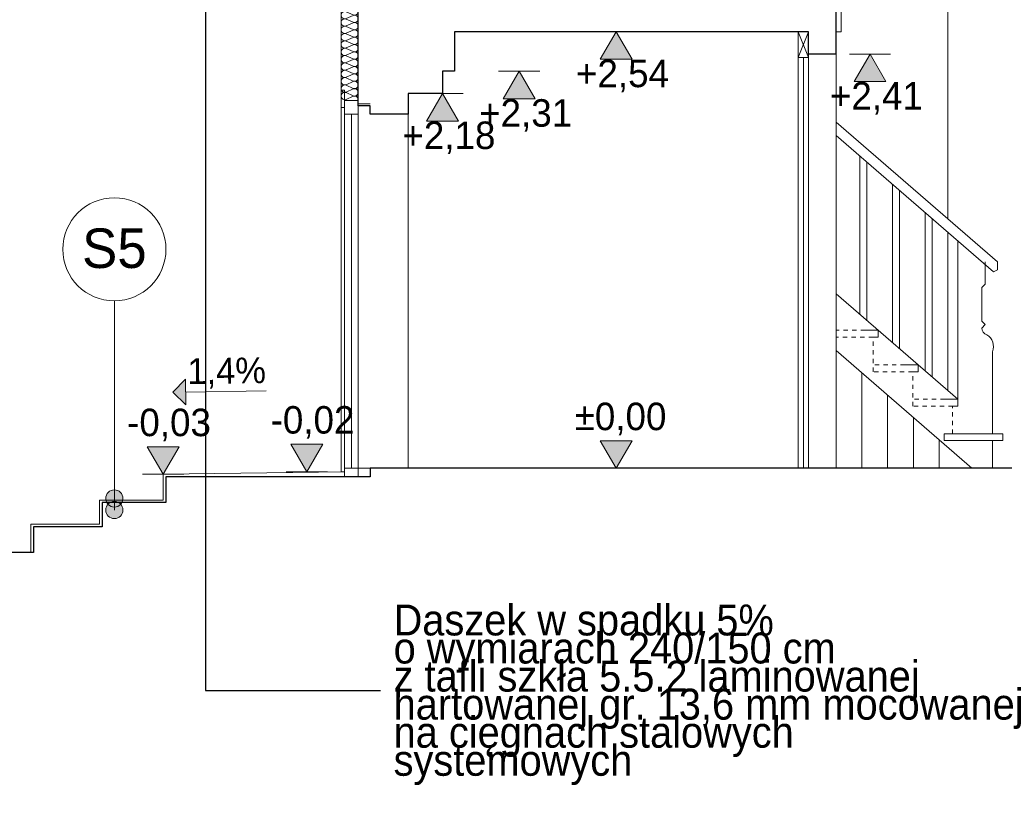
# Model space of a CAD drawing. Extents: x -723047 to -356759, y -30024 to 53940.
# Tile 59 of 121: x -613000 to -607271, y -14262 to -9719. Entities that reach past the tile are written whole.
import ezdxf

# ---------------------------------------------------------------- set-up
doc = ezdxf.new("R2010")
doc.units = 0
doc.header["$MEASUREMENT"] = 0
doc.linetypes.add('Hidden Line', pattern=[50, 25, -25])
for name, color, linetype, lineweight in [('Arch drzwi_Nr_Pióra__10', 134, 'Continuous', 18), ('Arch opisy_Nr_Pióra__1', 7, 'Continuous', 25), ('Arch opisy_Nr_Pióra__21', 7, 'Continuous', 9), ('Arch wykończenie_Nr_Pióra__21', 7, 'Continuous', 9), ('INWENT KONST. DREWNIANA_Nr_Pióra__1', 7, 'Continuous', 25), ('INWENT RURY SPUSTOWE_Nr_Pióra__21', 7, 'Continuous', 9), ('INWENT TEREN_Nr_Pióra__1', 7, 'Continuous', 25), ('INWENT WYMIARY_Nr_Pióra__21', 7, 'Continuous', 9), ('INWENT. DRZWI_Nr_Pióra__5', 7, 'Continuous', 13), ('INWENT.ŚCIANY_Nr_Pióra__21', 7, 'Continuous', 9), ('INWENT.ŚCIANY_Nr_Pióra__5', 7, 'Continuous', 13), ('Istniejące schody_Nr_Pióra__1', 7, 'Continuous', 25), ('Istniejące schody_Nr_Pióra__21', 7, 'Continuous', 9)]:
    doc.layers.add(name, color=color, linetype=linetype, lineweight=lineweight)
for name, color, linetype in [('Arch opisy', 7, 'Continuous'), ('Inwent Izolacje', 7, 'Continuous'), ('INWENT RURY SPUSTOWE', 7, 'Continuous'), ('INWENT WYMIARY', 7, 'Continuous')]:
    doc.layers.add(name, color=color, linetype=linetype)
doc.layers.add('Inwent Izolacje_Nr_Pióra__2', color=7, linetype='Continuous', lineweight=13, true_color=0x7f7f7f)
doc.layers.add('INWENT.ŚCIANY_Nr_Pióra__3', color=7, linetype='Continuous', lineweight=13, true_color=0xff6600)
doc.styles.add('GENERATED_STYLE_2', font='txt')
doc.styles.add('GENERATED_STYLE_4', font='txt')
doc.dimstyles.new('GENERATED_STYLE__9', dxfattribs={"dimtxt": 0.18, "dimasz": 109.44, "dimexe": 0.18, "dimexo": 0.0625, "dimgap": 0.09, "dimtad": 0, "dimtih": 1, "dimtoh": 1, "dimdec": 4, "dimzin": 0, "dimdsep": 46, "dimcen": 0.09, "dimadec": 0, "dimazin": 0, "dimtfac": 1, "dimtdec": 4, "dimtmove": 0, "dimatfit": 3, "dimldrblk": 'ARROWHEAD_11', "dimfxl": 0, "dimtolj": 1, "dimtzin": 0, "dimarcsym": 0})

# ---------------------------------------------------------------- blocks, each defined once
blk = doc.blocks.new('Izolacja cieplna 14_262', base_point=(-611030.2, -8559.6))
at = {"layer": 'Inwent Izolacje_Nr_Pióra__2', "linetype": 'Continuous'}
for p, q in [((-611100.4, -8561.4), (-611060, -8579.2)), ((-611060, -8582.8), (-611100.4, -8600.6)), ((-611100.4, -8604.2), (-611060, -8622)), ((-611060, -8625.6), (-611100.4, -8643.3)), ((-611100.4, -8646.9), (-611060, -8664.7)), ((-611060, -8668.3), (-611100.4, -8686.1)), ((-611100.4, -8689.7), (-611060, -8707.5)), ((-611060, -8711.1), (-611100.4, -8728.9)), ((-611100.4, -8732.5), (-611060, -8750.3)), ((-611060, -8753.8), (-611100.4, -8771.6)), ((-611100.4, -8775.2), (-611060, -8793)), ((-611060, -8796.6), (-611100.4, -8814.4)), ((-611100.4, -8818), (-611060, -8835.8)), ((-611060, -8839.4), (-611100.4, -8857.2)), ((-611100.4, -8860.8), (-611060, -8878.5)), ((-611060, -8882.1), (-611100.4, -8899.9)), ((-611100.4, -8903.5), (-611060, -8921.3)), ((-611060, -8924.9), (-611100.4, -8942.7)), ((-611100.4, -8946.3), (-611060, -8964.1)), ((-611060, -8967.7), (-611100.4, -8985.4)), ((-611100.4, -8989), (-611060, -9006.8)), ((-611060, -9010.4), (-611100.4, -9028.2)), ((-611100.4, -9031.8), (-611060, -9049.6)), ((-611060, -9053.2), (-611100.4, -9071)), ((-611100.4, -9074.6), (-611060, -9092.4)), ((-611060, -9095.9), (-611100.4, -9113.7)), ((-611100.4, -9117.3), (-611060, -9135.1)), ((-611060, -9138.7), (-611100.4, -9156.5)), ((-611100.4, -9160.1), (-611060, -9177.9)), ((-611060, -9181.5), (-611100.4, -9199.3)), ((-611100.4, -9202.9), (-611060, -9220.6)), ((-611060, -9224.2), (-611100.4, -9242)), ((-611100.4, -9245.6), (-611060, -9263.4)), ((-611060, -9267), (-611100.4, -9284.8)), ((-611100.4, -9288.4), (-611060, -9306.2)), ((-611060, -9309.8), (-611100.4, -9327.6)), ((-611100.4, -9331.1), (-611060, -9348.9)), ((-611060, -9352.5), (-611100.4, -9370.3)), ((-611100.4, -9373.9), (-611060, -9391.7)), ((-611060, -9395.3), (-611100.4, -9413.1)), ((-611100.4, -9416.7), (-611060, -9434.5)), ((-611060, -9438.1), (-611100.4, -9455.8)), ((-611100.4, -9459.4), (-611060, -9477.2)), ((-611060, -9480.8), (-611100.4, -9498.6)), ((-611100.4, -9502.2), (-611060, -9520)), ((-611060, -9523.6), (-611100.4, -9541.4)), ((-611100.4, -9545), (-611060, -9562.8)), ((-611060, -9566.3), (-611100.4, -9584.1)), ((-611100.4, -9587.7), (-611060, -9605.5)), ((-611060, -9609.1), (-611100.4, -9626.9)), ((-611100.4, -9630.5), (-611060, -9648.3)), ((-611060, -9651.9), (-611100.4, -9669.7)), ((-611100.4, -9673.3), (-611060, -9691)), ((-611060, -9694.6), (-611100.4, -9712.4)), ((-611100.4, -9716), (-611060, -9733.8)), ((-611060, -9737.4), (-611100.4, -9755.2)), ((-611100.4, -9758.8), (-611060, -9776.6)), ((-611060, -9780.2), (-611100.4, -9797.9)), ((-611100.4, -9801.5), (-611060, -9819.3)), ((-611060, -9822.9), (-611100.4, -9840.7)), ((-611100.4, -9844.3), (-611060, -9862.1)), ((-611060, -9865.7), (-611100.4, -9883.5)), ((-611100.4, -9887.1), (-611060, -9904.9)), ((-611060, -9908.4), (-611100.4, -9926.2)), ((-611100.4, -9929.8), (-611060, -9947.6)), ((-611060, -9951.2), (-611100.4, -9969)), ((-611100.4, -9972.6), (-611060, -9990.4)), ((-611060, -9994), (-611100.4, -10011.8)), ((-611100.4, -10015.4), (-611060, -10033.1)), ((-611060, -10036.7), (-611100.4, -10054.5)), ((-611100.4, -10058.1), (-611060, -10075.9)), ((-611060, -10079.5), (-611100.4, -10097.3)), ((-611100.4, -10100.9), (-611060, -10118.7)), ((-611060, -10122.3), (-611100.4, -10140.1)), ((-611100.4, -10143.6), (-611060, -10161.4)), ((-611060, -10165), (-611100.4, -10182.8))]:
    blk.add_line(p, q, dxfattribs=at)
for centre, start_param, end_param in [((-611108.9, -8581), 2.728799, 6.695979), ((-611051.5, -8559.6), 5.870392, 7.853982), ((-611051.5, -8602.4), 5.870392, 9.837571), ((-611108.9, -8623.8), 2.728799, 6.695979), ((-611108.9, -8666.5), 2.728799, 6.695979), ((-611051.5, -8645.1), 5.870392, 9.837571), ((-611108.9, -8709.3), 2.728799, 6.695979), ((-611051.5, -8687.9), 5.870392, 9.837571), ((-611051.5, -8730.7), 5.870392, 9.837571), ((-611108.9, -8752), 2.728799, 6.695979), ((-611051.5, -8773.4), 5.870392, 9.837571), ((-611108.9, -8794.8), 2.728799, 6.695979), ((-611108.9, -8837.6), 2.728799, 6.695979), ((-611051.5, -8816.2), 5.870392, 9.837571), ((-611108.9, -8880.3), 2.728799, 6.695979), ((-611051.5, -8859), 5.870392, 9.837571), ((-611051.5, -8901.7), 5.870392, 9.837571), ((-611108.9, -8923.1), 2.728799, 6.695979), ((-611051.5, -8944.5), 5.870392, 9.837571), ((-611108.9, -8965.9), 2.728799, 6.695979), ((-611108.9, -9008.6), 2.728799, 6.695979), ((-611051.5, -8987.2), 5.870392, 9.837571), ((-611108.9, -9051.4), 2.728799, 6.695979), ((-611051.5, -9030), 5.870392, 9.837571), ((-611051.5, -9072.8), 5.870392, 9.837571), ((-611108.9, -9094.2), 2.728799, 6.695979), ((-611051.5, -9115.5), 5.870392, 9.837571), ((-611108.9, -9136.9), 2.728799, 6.695979), ((-611108.9, -9179.7), 2.728799, 6.695979), ((-611051.5, -9158.3), 5.870392, 9.837571), ((-611108.9, -9222.4), 2.728799, 6.695979), ((-611051.5, -9201.1), 5.870392, 9.837571), ((-611051.5, -9243.8), 5.870392, 9.837571), ((-611108.9, -9265.2), 2.728799, 6.695979), ((-611051.5, -9286.6), 5.870392, 9.837571), ((-611108.9, -9308), 2.728799, 6.695979), ((-611108.9, -9350.7), 2.728799, 6.695979), ((-611051.5, -9329.4), 5.870392, 9.837571), ((-611108.9, -9393.5), 2.728799, 6.695979), ((-611051.5, -9372.1), 5.870392, 9.837571), ((-611051.5, -9414.9), 5.870392, 9.837571), ((-611108.9, -9436.3), 2.728799, 6.695979), ((-611051.5, -9457.6), 5.870392, 9.837571), ((-611108.9, -9479), 2.728799, 6.695979), ((-611108.9, -9521.8), 2.728799, 6.695979), ((-611051.5, -9500.4), 5.870392, 9.837571), ((-611108.9, -9564.5), 2.728799, 6.695979), ((-611051.5, -9543.2), 5.870392, 9.837571), ((-611051.5, -9585.9), 5.870392, 9.837571), ((-611108.9, -9607.3), 2.728799, 6.695979), ((-611051.5, -9628.7), 5.870392, 9.837571), ((-611108.9, -9650.1), 2.728799, 6.695979), ((-611108.9, -9692.8), 2.728799, 6.695979), ((-611051.5, -9671.5), 5.870392, 9.837571), ((-611108.9, -9735.6), 2.728799, 6.695979), ((-611051.5, -9714.2), 5.870392, 9.837571), ((-611051.5, -9757), 5.870392, 9.837571), ((-611108.9, -9778.4), 2.728799, 6.695979), ((-611051.5, -9799.7), 5.870392, 9.837571), ((-611108.9, -9821.1), 2.728799, 6.695979), ((-611108.9, -9863.9), 2.728799, 6.695979), ((-611051.5, -9842.5), 5.870392, 9.837571), ((-611108.9, -9906.7), 2.728799, 6.695979), ((-611051.5, -9885.3), 5.870392, 9.837571), ((-611051.5, -9928), 5.870392, 9.837571), ((-611108.9, -9949.4), 2.728799, 6.695979), ((-611051.5, -9970.8), 5.870392, 9.837571), ((-611108.9, -9992.2), 2.728799, 6.695979), ((-611108.9, -10034.9), 2.728799, 6.695979), ((-611051.5, -10013.6), 5.870392, 9.837571), ((-611108.9, -10077.7), 2.728799, 6.695979), ((-611051.5, -10056.3), 5.870392, 9.837571), ((-611051.5, -10099.1), 5.870392, 9.837571), ((-611108.9, -10120.5), 2.728799, 6.695979), ((-611108.9, -10163.2), 2.728799, 6.695979), ((-611051.5, -10141.9), 5.870392, 9.837571), ((-611051.5, -10184.6), 1.570796, 3.554385)]:
    blk.add_ellipse(centre, major_axis=(0, -21.4), ratio=0.994679, start_param=start_param, end_param=end_param, dxfattribs=at)
blk = doc.blocks.new('Linia_104', base_point=(-612108.7, -11887.3))
at = {"layer": 'INWENT RURY SPUSTOWE_Nr_Pióra__21', "linetype": 'Continuous'}
blk.add_hatch(color=256, dxfattribs=at).paths.add_polyline_path([(-612108.7, -11887.3), (-612034.8, -11811.3), (-612032.7, -11961.3)], flags=0)
for p, q in [((-612108.7, -11887.3), (-612034.8, -11811.3)), ((-612034.8, -11811.3), (-612032.7, -11961.3)), ((-612108.7, -11887.3), (-612032.7, -11961.3)), ((-612033.7, -11886.3), (-611566, -11879.6))]:
    blk.add_line(p, q, dxfattribs=at)
blk = doc.blocks.new('Wymiary_193', base_point=(-609530.2, -9789.6))
at = {"layer": 'INWENT WYMIARY_Nr_Pióra__21', "linetype": 'Continuous'}
blk.add_hatch(color=256, dxfattribs=at).paths.add_polyline_path([(-609530.2, -9789.6), (-609623, -9949.6), (-609437.4, -9949.6)], flags=0)
for p, q in [((-609530.2, -9789.6), (-609650.2, -9789.6)), ((-609530.2, -9789.6), (-609623, -9949.6)), ((-609530.2, -9789.6), (-609410.2, -9789.6)), ((-609437.4, -9949.6), (-609530.2, -9789.6)), ((-609623, -9949.6), (-609437.4, -9949.6))]:
    blk.add_line(p, q, dxfattribs=at)
at = {"layer": 'INWENT WYMIARY_Nr_Pióra__21', "insert": (-609763.6, -10141.6), "char_height": 160, "attachment_point": 7, "style": 'GENERATED_STYLE_2'}
blk.add_mtext('{+2,54}', dxfattribs=at)
blk = doc.blocks.new('Wymiary_195', base_point=(-608052.8, -9919.6))
at = {"layer": 'INWENT WYMIARY_Nr_Pióra__21', "linetype": 'Continuous'}
blk.add_hatch(color=256, dxfattribs=at).paths.add_polyline_path([(-608052.8, -9919.6), (-608145.6, -10079.6), (-607960, -10079.6)], flags=0)
for p, q in [((-608052.8, -9919.6), (-608172.8, -9919.6)), ((-608052.8, -9919.6), (-608145.6, -10079.6)), ((-608052.8, -9919.6), (-607932.8, -9919.6)), ((-607960, -10079.6), (-608052.8, -9919.6)), ((-608145.6, -10079.6), (-607960, -10079.6))]:
    blk.add_line(p, q, dxfattribs=at)
at = {"layer": 'INWENT WYMIARY_Nr_Pióra__21', "insert": (-608286.2, -10271.6), "char_height": 160, "attachment_point": 7, "style": 'GENERATED_STYLE_2'}
blk.add_mtext('{+2,41}', dxfattribs=at)
blk = doc.blocks.new('Wymiary_196', base_point=(-610093.6, -10019.6))
at = {"layer": 'INWENT WYMIARY_Nr_Pióra__21', "linetype": 'Continuous'}
blk.add_hatch(color=256, dxfattribs=at).paths.add_polyline_path([(-610093.6, -10019.6), (-610186.4, -10179.6), (-610000.8, -10179.6)], flags=0)
for p, q in [((-610093.6, -10019.6), (-610213.6, -10019.6)), ((-610093.6, -10019.6), (-610186.4, -10179.6)), ((-610093.6, -10019.6), (-609973.6, -10019.6)), ((-610000.8, -10179.6), (-610093.6, -10019.6)), ((-610186.4, -10179.6), (-610000.8, -10179.6))]:
    blk.add_line(p, q, dxfattribs=at)
at = {"layer": 'INWENT WYMIARY_Nr_Pióra__21', "insert": (-610327, -10371.6), "char_height": 160, "attachment_point": 7, "style": 'GENERATED_STYLE_2'}
blk.add_mtext('{+2,31}', dxfattribs=at)
blk = doc.blocks.new('Wymiary_197', base_point=(-610540.2, -10149.6))
at = {"layer": 'INWENT WYMIARY_Nr_Pióra__21', "linetype": 'Continuous'}
blk.add_hatch(color=256, dxfattribs=at).paths.add_polyline_path([(-610540.2, -10149.6), (-610633, -10309.6), (-610447.4, -10309.6)], flags=0)
for p, q in [((-610540.2, -10149.6), (-610660.2, -10149.6)), ((-610540.2, -10149.6), (-610633, -10309.6)), ((-610540.2, -10149.6), (-610420.2, -10149.6)), ((-610447.4, -10309.6), (-610540.2, -10149.6)), ((-610633, -10309.6), (-610447.4, -10309.6))]:
    blk.add_line(p, q, dxfattribs=at)
at = {"layer": 'INWENT WYMIARY_Nr_Pióra__21', "insert": (-610773.6, -10501.6), "char_height": 160, "attachment_point": 7, "style": 'GENERATED_STYLE_2'}
blk.add_mtext('{+2,18}', dxfattribs=at)
blk = doc.blocks.new('Wymiary_198', base_point=(-609530.2, -12329.6))
at = {"layer": 'INWENT WYMIARY_Nr_Pióra__21', "linetype": 'Continuous'}
blk.add_hatch(color=256, dxfattribs=at).paths.add_polyline_path([(-609530.2, -12329.6), (-609623, -12169.6), (-609437.4, -12169.6)], flags=0)
for p, q in [((-609530.2, -12329.6), (-609623, -12169.6)), ((-609623, -12169.6), (-609437.4, -12169.6)), ((-609437.4, -12169.6), (-609530.2, -12329.6)), ((-609530.2, -12329.6), (-609650.2, -12329.6)), ((-609530.2, -12329.6), (-609410.2, -12329.6))]:
    blk.add_line(p, q, dxfattribs=at)
at = {"layer": 'INWENT WYMIARY_Nr_Pióra__21', "insert": (-609771.1, -12137.6), "char_height": 160, "attachment_point": 7, "style": 'GENERATED_STYLE_2'}
blk.add_mtext('{±0,00}', dxfattribs=at)
blk = doc.blocks.new('Wymiary_199', base_point=(-612165.2, -12364.6))
at = {"layer": 'INWENT WYMIARY_Nr_Pióra__21', "linetype": 'Continuous'}
blk.add_hatch(color=256, dxfattribs=at).paths.add_polyline_path([(-612165.2, -12364.6), (-612258, -12204.6), (-612072.4, -12204.6)], flags=0)
for p, q in [((-612165.2, -12364.6), (-612258, -12204.6)), ((-612258, -12204.6), (-612072.4, -12204.6)), ((-612072.4, -12204.6), (-612165.2, -12364.6)), ((-612165.2, -12364.6), (-612285.2, -12364.6)), ((-612165.2, -12364.6), (-612045.2, -12364.6))]:
    blk.add_line(p, q, dxfattribs=at)
at = {"layer": 'INWENT WYMIARY_Nr_Pióra__21', "insert": (-612375.3, -12172.6), "char_height": 160, "attachment_point": 7, "style": 'GENERATED_STYLE_2'}
blk.add_mtext('{-0,03}', dxfattribs=at)
blk = doc.blocks.new('Wymiary_272', base_point=(-611330.2, -12349.6))
at = {"layer": 'INWENT WYMIARY_Nr_Pióra__21', "linetype": 'Continuous'}
blk.add_hatch(color=256, dxfattribs=at).paths.add_polyline_path([(-611330.2, -12349.6), (-611423, -12189.6), (-611237.4, -12189.6)], flags=0)
for p, q in [((-611330.2, -12349.6), (-611423, -12189.6)), ((-611423, -12189.6), (-611237.4, -12189.6)), ((-611237.4, -12189.6), (-611330.2, -12349.6)), ((-611330.2, -12349.6), (-611450.2, -12349.6)), ((-611330.2, -12349.6), (-611210.2, -12349.6))]:
    blk.add_line(p, q, dxfattribs=at)
at = {"layer": 'INWENT WYMIARY_Nr_Pióra__21', "insert": (-611540.3, -12157.6), "char_height": 160, "attachment_point": 7, "style": 'GENERATED_STYLE_2'}
blk.add_mtext('{-0,02}', dxfattribs=at)
blk = doc.blocks.new('ARROWHEAD_11')
at = {"color": 0, "linetype": 'Continuous', "lineweight": 0}
blk.add_line((0, 0), (-1, 0), dxfattribs=at)
at = {"color": 0, "linetype": 'Continuous', "lineweight": 0, "const_width": 0.25, "flags": 128}
blk.add_lwpolyline([(-0.125, 0, 1), (0.125, 0, 1)], format="xyb", close=True, dxfattribs=at)
blk = doc.blocks.new('Linia_203', base_point=(-612449.4, -12505.2))
at = {"layer": 'Arch opisy_Nr_Pióra__21', "linetype": 'Continuous'}
blk.add_line((-612449.4, -12505.2), (-612449.4, -11355.4), dxfattribs=at)
blk.add_circle((-612449.4, -11055.4), 300, dxfattribs=at)
blk = doc.blocks.new('Linia_204', base_point=(-612449.4, -12572.7))
at = {"layer": 'Arch opisy_Nr_Pióra__21', "linetype": 'Continuous'}
for points in [[(-612399.4, -12505.2), (-612403.2, -12486.1), (-612414.1, -12469.9), (-612430.3, -12459), (-612449.4, -12455.2), (-612468.6, -12459), (-612484.8, -12469.9), (-612495.6, -12486.1), (-612499.4, -12505.2), (-612495.6, -12524.4), (-612484.8, -12540.6), (-612468.6, -12551.4), (-612449.4, -12555.2), (-612430.3, -12551.4), (-612414.1, -12540.6), (-612403.2, -12524.4)], [(-612399.4, -12572.7), (-612403.2, -12553.5), (-612414.1, -12537.3), (-612430.3, -12526.5), (-612449.4, -12522.7), (-612468.6, -12526.5), (-612484.8, -12537.3), (-612495.6, -12553.5), (-612499.4, -12572.7), (-612495.6, -12591.8), (-612484.8, -12608), (-612468.6, -12618.9), (-612449.4, -12622.7), (-612430.3, -12618.9), (-612414.1, -12608), (-612403.2, -12591.8)]]:
    blk.add_hatch(color=256, dxfattribs=at).paths.add_polyline_path(points, flags=0)
blk.add_line((-612449.4, -12572.7), (-612449.4, -12505.2), dxfattribs=at)
for centre in [(-612449.4, -12505.2), (-612449.4, -12572.7)]:
    blk.add_circle(centre, 50, dxfattribs=at)

msp = doc.modelspace()

# ---------------------------------------------------------------- linework, layer by layer
at = {"layer": 'Arch drzwi_Nr_Pióra__10', "linetype": 'Continuous'}
for p, q in [((-611130.2, -10229.6), (-611130.2, -10129.6)), ((-611130.2, -10129.6), (-611110.2, -10129.6)), ((-611110.2, -10129.6), (-611110.2, -10229.6)), ((-611110.2, -10189.6), (-611030.2, -10189.6)), ((-611110.2, -10189.6), (-611110.2, -10269.6)), ((-611030.2, -10269.6), (-611030.2, -10189.6)), ((-611110.2, -10229.6), (-611130.2, -10229.6)), ((-611130.2, -10229.6), (-611130.2, -12349.6)), ((-610960.2, -10209.6), (-611030.2, -10209.6)), ((-611110.2, -10269.6), (-611110.2, -12329.6)), ((-611110.2, -10269.6), (-611030.2, -10269.6)), ((-611070.2, -10269.6), (-611070.2, -12329.6)), ((-611030.2, -12329.6), (-611030.2, -10269.6)), ((-611130.2, -12349.6), (-611110.2, -12349.6)), ((-611030.2, -12329.6), (-611110.2, -12329.6)), ((-611110.2, -12329.6), (-611110.2, -12379.6)), ((-611030.2, -12329.6), (-610960.2, -12329.6)), ((-611030.2, -12379.6), (-611030.2, -12329.6)), ((-611030.2, -12379.6), (-611110.2, -12379.6))]:
    msp.add_line(p, q, dxfattribs=at)
at = {"layer": 'Arch wykończenie_Nr_Pióra__21', "linetype": 'Continuous'}
for p, q in [((-611110.2, -12349.6), (-612165.2, -12364.6)), ((-612165.2, -12364.6), (-612165.2, -12514.6)), ((-612165.2, -12514.6), (-612535.2, -12514.6)), ((-612535.2, -12514.6), (-612535.2, -12654.6)), ((-612535.2, -12654.6), (-612935.2, -12654.6)), ((-612935.2, -12654.6), (-612935.2, -12819.6))]:
    msp.add_line(p, q, dxfattribs=at)
at = {"layer": 'INWENT KONST. DREWNIANA_Nr_Pióra__1', "linetype": 'Continuous'}
for p, q in [((-611030.2, -10219.6), (-611030.2, -8599.6)), ((-608250.2, -9919.6), (-608250.2, -9519.6)), ((-608410.2, -9789.6), (-610470.2, -9789.6)), ((-610470.2, -9789.6), (-610470.2, -10019.6)), ((-608410.2, -9919.6), (-608410.2, -9789.6)), ((-608250.2, -9919.6), (-608410.2, -9919.6)), ((-610470.2, -10019.6), (-610540.2, -10019.6)), ((-610540.2, -10019.6), (-610540.2, -10149.6)), ((-610540.2, -10149.6), (-610740.2, -10149.6)), ((-610740.2, -10149.6), (-610740.2, -10269.6)), ((-610960.2, -10219.6), (-611030.2, -10219.6)), ((-610960.2, -10269.6), (-610960.2, -10219.6)), ((-610740.2, -10269.6), (-610960.2, -10269.6)), ((-596330.2, -12329.6), (-610960.2, -12329.6)), ((-610960.2, -12329.6), (-610960.2, -12379.6)), ((-610960.2, -12379.6), (-611030.2, -12379.6))]:
    msp.add_line(p, q, dxfattribs=at)
at = {"layer": 'INWENT TEREN_Nr_Pióra__1', "linetype": 'Continuous'}
msp.add_line((-612920.2, -12819.6), (-613766.7, -12819.6), dxfattribs=at)
at = {"layer": 'INWENT. DRZWI_Nr_Pióra__5', "linetype": 'Continuous'}
for p, q in [((-608470.2, -12329.6), (-608470.2, -9789.6)), ((-608410.2, -9939.6), (-608470.2, -9789.6)), ((-608470.2, -9939.6), (-608410.2, -9789.6)), ((-608410.2, -12329.6), (-608410.2, -9789.6)), ((-608410.2, -9939.6), (-608470.2, -9939.6)), ((-608440.2, -9939.6), (-608440.2, -12329.6))]:
    msp.add_line(p, q, dxfattribs=at)
at = {"layer": 'INWENT.ŚCIANY_Nr_Pióra__21', "linetype": 'Continuous'}
for p, q in [((-608220.2, -9519.6), (-608220.2, -9789.6)), ((-608470.2, -12329.6), (-608470.2, -9789.6)), ((-608220.2, -9789.6), (-608250.2, -9789.6)), ((-608250.2, -12329.6), (-608250.2, -9919.6))]:
    msp.add_line(p, q, dxfattribs=at)
at = {"layer": 'INWENT.ŚCIANY_Nr_Pióra__3', "linetype": 'Continuous'}
msp.add_line((-611130.2, -10129.6), (-611130.2, -8559.6), dxfattribs=at)
at = {"layer": 'INWENT.ŚCIANY_Nr_Pióra__5', "linetype": 'Continuous'}
for p, q in [((-607600.2, -10877.6), (-607600.2, -6847.1)), ((-610740.2, -10269.6), (-610740.2, -12329.6)), ((-607600.2, -11877.6), (-607600.2, -10957))]:
    msp.add_line(p, q, dxfattribs=at)
at = {"layer": 'Istniejące schody_Nr_Pióra__1', "linetype": 'Continuous'}
for p, q in [((-611030.2, -12379.6), (-612150.2, -12379.6)), ((-612150.2, -12379.6), (-612150.2, -12529.6)), ((-612150.2, -12529.6), (-612520.2, -12529.6)), ((-612520.2, -12529.6), (-612520.2, -12669.6)), ((-612520.2, -12669.6), (-612920.2, -12669.6)), ((-612920.2, -12669.6), (-612920.2, -12819.6))]:
    msp.add_line(p, q, dxfattribs=at)
at = {"layer": 'Istniejące schody_Nr_Pióra__21', "linetype": 'Continuous'}
for p, q in [((-607310.2, -11128.9), (-608250.2, -10314.5)), ((-607335, -11186.8), (-608250.2, -10393.9)), ((-608111.9, -10513.7), (-608111.9, -11434.3)), ((-608071.9, -10548.4), (-608071.9, -11469)), ((-607921.9, -10678.3), (-607921.9, -11599)), ((-607881.9, -10713), (-607881.9, -11633.6)), ((-607731.9, -10843), (-607731.9, -11763.6)), ((-607691.9, -10877.6), (-607691.9, -11798.2)), ((-607541.9, -11007.6), (-607541.9, -11928.2)), ((-607381.8, -11128.9), (-607381.8, -11258.2)), ((-607310.2, -11128.9), (-607310.2, -11175.4)), ((-607310.2, -11175.4), (-607335, -11186.8)), ((-607381.8, -11258.2), (-607401.8, -11278.2)), ((-607401.8, -11278.2), (-607401.8, -11473.5)), ((-607541.9, -11928.2), (-608250.2, -11314.5)), ((-607381.8, -11493.5), (-607401.8, -11473.5)), ((-607381.8, -11493.5), (-607401.8, -11513.5)), ((-608005.2, -11526.8), (-608081.4, -11526.8)), ((-608005.2, -11566.8), (-608035.2, -11566.8)), ((-608005.2, -11566.8), (-608005.2, -11526.8)), ((-607460.1, -12329.6), (-608250.2, -11645.1)), ((-607340.2, -12128.9), (-607340.2, -11651.4)), ((-607773.5, -11727.5), (-607849.7, -11727.5)), ((-607773.5, -11767.5), (-607773.5, -11727.5)), ((-608100.2, -11775.1), (-608100.2, -12329.6)), ((-607773.5, -11767.5), (-607803.5, -11767.5)), ((-607950.2, -11905), (-607950.2, -12329.6)), ((-607541.9, -11928.2), (-607618, -11928.2)), ((-607541.9, -11968.2), (-607571.9, -11968.2)), ((-607541.9, -11968.2), (-607541.9, -11928.2)), ((-607800.2, -12035), (-607800.2, -12329.6)), ((-607621.9, -12168.9), (-607621.9, -12128.9)), ((-607386.4, -12128.9), (-607621.9, -12128.9)), ((-607280.2, -12128.9), (-607386.4, -12128.9)), ((-607280.2, -12168.9), (-607280.2, -12128.9)), ((-607650.2, -12164.9), (-607650.2, -12329.6)), ((-607340.2, -12168.9), (-607621.9, -12168.9)), ((-607340.2, -12329.6), (-607340.2, -12168.9)), ((-607280.2, -12168.9), (-607340.2, -12168.9))]:
    msp.add_line(p, q, dxfattribs=at)
at = {"layer": 'Istniejące schody_Nr_Pióra__21', "linetype": 'Hidden Line'}
for p, q in [((-608081.4, -11526.8), (-608250.2, -11526.8)), ((-608035.2, -11566.8), (-608250.2, -11566.8)), ((-608035.2, -11767.5), (-608035.2, -11566.8)), ((-607849.7, -11727.5), (-608035.2, -11727.5)), ((-607803.5, -11767.5), (-608035.2, -11767.5)), ((-607803.5, -11968.2), (-607803.5, -11767.5)), ((-607618, -11928.2), (-607803.5, -11928.2)), ((-607571.9, -11968.2), (-607803.5, -11968.2)), ((-607571.9, -12128.9), (-607571.9, -11968.2))]:
    msp.add_line(p, q, dxfattribs=at)
at = {"layer": 'Istniejące schody_Nr_Pióra__21', "linetype": 'Continuous'}
for centre, radius, start, end in [((-607361, -11513.5), 40.8, 180, 252.0005), ((-607416.3, -11621.9), 81.6, 338.8212, 58.4688)]:
    msp.add_arc(centre, radius, start, end, dxfattribs=at)

# ---------------------------------------------------------------- block references
at = {"layer": 'Arch opisy', "linetype": 'Continuous'}
for name, p in [('Linia_203', (-612449.4, -12505.2)), ('Linia_204', (-612449.4, -12572.7))]:
    msp.add_blockref(name, p, dxfattribs=at)
at = {"layer": 'Inwent Izolacje', "color": 104, "linetype": 'Continuous', "lineweight": 13, "true_color": 0x029e21}
msp.add_blockref('Izolacja cieplna 14_262', (-611030.2, -8559.6), dxfattribs=at)
at = {"layer": 'INWENT RURY SPUSTOWE', "linetype": 'Continuous'}
msp.add_blockref('Linia_104', (-612108.7, -11887.3), dxfattribs=at)
at = {"layer": 'INWENT WYMIARY', "linetype": 'Continuous'}
for name, p in [('Wymiary_193', (-609530.2, -9789.6)), ('Wymiary_195', (-608052.8, -9919.6)), ('Wymiary_196', (-610093.6, -10019.6)), ('Wymiary_197', (-610540.2, -10149.6)), ('Wymiary_198', (-609530.2, -12329.6)), ('Wymiary_199', (-612165.2, -12364.6)), ('Wymiary_272', (-611330.2, -12349.6))]:
    msp.add_blockref(name, p, dxfattribs=at)

# ---------------------------------------------------------------- texts
at = {"layer": 'Arch opisy_Nr_Pióra__1', "linetype": 'Continuous', "insert": (-612449.4, -10934), "char_height": 230, "attachment_point": 2, "style": 'GENERATED_STYLE_4'}
msp.add_mtext('{S5}', dxfattribs=at)
at = {"layer": 'Arch opisy_Nr_Pióra__21', "linetype": 'Continuous', "insert": (-610824.9, -13647.9), "char_height": 180, "width": 3681.32, "attachment_point": 4, "line_spacing_factor": 0.544319, "style": 'GENERATED_STYLE_4'}
msp.add_mtext('{Daszek w spadku 5% \\Po wymiarach 240/150 cm \\Pz tafli szkła 5.5.2 laminowanej \\Phartowanej gr. 13,6 mm mocowanej \\Pna cięgnach stalowych systemowych}', dxfattribs=at)
at = {"layer": 'INWENT WYMIARY_Nr_Pióra__21', "linetype": 'Continuous', "insert": (-611566.3, -11861.7), "char_height": 150, "attachment_point": 9, "rotation": 0.8146, "style": 'GENERATED_STYLE_2'}
msp.add_mtext('{1,4%}', dxfattribs=at)

# ---------------------------------------------------------------- leaders
at = {"layer": 'Arch opisy_Nr_Pióra__21', "linetype": 'Continuous', "annotation_type": 0, "has_hookline": 1, "hookline_direction": 1, "text_width": 3677.1}
msp.add_leader([(-611919.7, -9521.5), (-611919.7, -13623.7), (-610901.1, -13623.7)], dimstyle='GENERATED_STYLE__9', dxfattribs=at)

doc.saveas('drawing.dxf')
